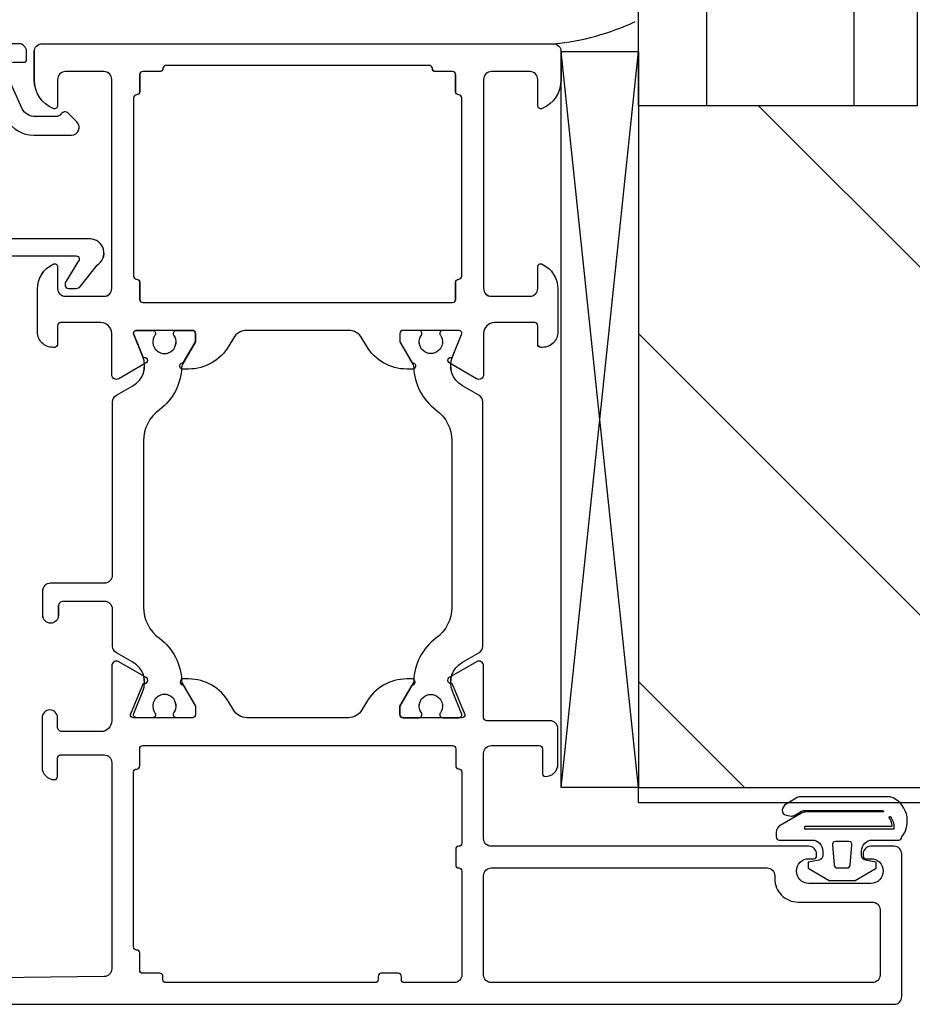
# Model space of a CAD drawing. Header units: millimetres. Extents: x 111285 to 237437, y -9513 to 52045.
# Tile 85 of 117: x 144075 to 144133, y 400 to 464. Entities that reach past the tile are written whole.
import ezdxf

# ---------------------------------------------------------------- set-up
doc = ezdxf.new("R2010")
doc.units = ezdxf.units.MM
doc.header["$LTSCALE"] = 100
doc.layers.get('0').update_dxf_attribs({"color": 252})
for name, color, linetype in [('0-arcering', 252, 'Continuous'), ('0-binnenwanden', 252, 'Continuous'), ('0-BUITENKOZIJNEN', 252, 'Continuous')]:
    doc.layers.add(name, color=color, linetype=linetype)

# ---------------------------------------------------------------- blocks, each defined once
blk = doc.blocks.new('S170718block')
at = {"layer": '0-BUITENKOZIJNEN', "linetype": 'Continuous'}
blk.add_lwpolyline([(-26.4, 18.1), (-26.4, 18.1, -0.414214), (-25.9, 18.6), (-14.861, 18.6), (-14.861, 18.6, -0.454262), (-13.7, 17.6), (-13.7, 9.9), (-13.7, -0.354), (-13.7, -2.7, -0.767327), (-14.073, -2.8), (-15.315, -2.059, 0.198912), (-15.456, -2), (-15.6, -2, 0.414214), (-15.8, -2.2), (-15.8, -2.666, 0.131652), (-15.733, -2.916), (-14.292, -4.047, 0.767327), (-12.6, -3.594), (-12.6, -0.584), (-12.6, 9.9), (-12.6, 17.574, -0.421807), (-11.574, 18.573), (-2.961, 18.338, -0.406661), (-1.5, 16.838), (-1.5, 9.9), (-1.5, 3.733, -0.267949), (-1.75, 3.3), (-4.9, 1.77, 0.267949), (-5.9, 0.038), (-5.9, -2.399, 0.668179), (-5.046, -2.752), (-4.488, -2.194, 0.467105), (-4.529, -1.735, -0.245393), (-4.7, -1.407), (-4.7, -0.077, -0.267949), (-4.2, 0.789), (-1.95, 1.799, -0.57735), (-1.2, 1.366), (-1.2, 0.7, 0.414214), (-1, 0.5), (-0.5, 0.5, 0.414214), (0, 1), (0, 9.9), (0, 19.3), (0, 19.3, 0.414214), (-0.5, 19.8), (-27.4, 19.8, 0.414214), (-27.9, 19.3), (-27.9, 19.3), (-27.9, 18), (-27.9, 18, 0.414214), (-27.4, 17.5), (-27.4, 17.5), (-26.9, 17.5), (-26.9, 17.5, 0.414214), (-26.4, 18), (-26.4, 18.1), (-26.4, 18), (-26.4, 18)], format="xyb", close=True, dxfattribs=at)
blk = doc.blocks.new('770759block')
at = {"linetype": 'Continuous'}
for points in [[(20.875, -31.504, 0.126173), (20.732, -31.544), (19.25, -32.4), (18.7, -32.4, -0.414214), (18.5, -32.2), (18.5, -31.175, -0.609065), (18.816, -31.012, 1.936492), (18.816, -29.788, -0.609065), (18.5, -29.625), (18.5, -28.598), (18.5, -28.598, -0.534511), (18.777, -28.413), (18.777, -28.413), (20.202, -29.004, 0.376373), (22.075, -28.368), (22.692, -27.3, -0.267949), (23.125, -27.05), (25.5, -27.05, 0.414214), (26, -26.55), (26, -23.85, 0.414214), (25.7, -23.55), (25.1, -23.55, -1), (25.1, -22.55), (26.7, -22.55, -0.414214), (27.2, -23.05), (27.2, -26.55, 0.414214), (27.7, -27.05), (38.875, -27.05, -0.267949), (39.308, -27.3), (39.925, -28.368, 0.376373), (41.798, -29.004), (43.223, -28.413, -0.534511), (43.5, -28.598), (43.5, -29.625, -0.609065), (43.184, -29.788, 1.936492), (43.184, -31.012, -0.609065), (43.5, -31.175), (43.5, -32.2), (43.5, -32.2, -0.414214), (43.3, -32.4), (43.3, -32.4), (42.75, -32.4), (41.268, -31.544, 0.126173), (41.125, -31.504, -0.233397), (38.376, -30.073, 0.239087), (36.359, -29.05), (25.641, -29.05, 0.239087), (23.624, -30.073, -0.233397)], [(18.7, -45.6), (18.7, -45.6, 0.414214), (18.5, -45.8), (18.5, -46.825, 0.609065), (18.816, -46.988, -1.936492), (18.816, -48.212, 0.609065), (18.5, -48.375), (18.5, -49.402, 0.534511), (18.777, -49.587), (20.202, -48.996, -0.376373), (22.075, -49.632), (22.692, -50.7, 0.267949), (23.125, -50.95), (38.875, -50.95, 0.267949), (39.308, -50.7), (39.925, -49.632, -0.376373), (41.798, -48.996), (43.223, -49.587, 0.534511), (43.5, -49.402), (43.5, -48.375, 0.609065), (43.184, -48.212, -1.936492), (43.184, -46.988, 0.609065), (43.5, -46.825), (43.5, -45.8, 0.414214), (43.3, -45.6), (42.75, -45.6), (41.268, -46.456, -0.126173), (41.125, -46.496, 0.233397), (38.376, -47.927, -0.239087), (36.359, -48.95), (25.641, -48.95, -0.239087), (23.624, -47.927, 0.233397), (20.875, -46.496, -0.126173), (20.732, -46.456), (19.25, -45.6)]]:
    blk.add_lwpolyline(points, format="xyb", close=True, dxfattribs=at)
at = {"layer": '0-BUITENKOZIJNEN', "linetype": 'Continuous', "ltscale": 0.25}
blk.add_lwpolyline([(20.6, -31.615), (19.24, -32.4), (18.7, -32.4, -0.414214), (18.5, -32.2), (18.5, -28.4, -0.414214), (18.7, -28.2), (20.733, -29.042, 0.9366), (21.091, -29.218), (22.112, -27.45, 0.577375), (21.852, -27), (18.301, -27, -0.414214), (17.601, -26.3), (17.601, -23.8, -0.414214), (17.901, -23.5), (18.501, -23.5, 1), (18.501, -22.5), (15.301, -22.5, 0.412335), (14.501, -23.295, 0.416094), (14.701, -23.496), (15.901, -23.496, -0.414214), (16.101, -23.696), (16.101, -26.5, -0.414214), (15.601, -27), (2.294, -27, -0.410557), (1.794, -26.506), (1.6, -11), (1.6, -8.5, -0.414214), (2.1, -8), (3, -8, -0.414214), (3.2, -8.2), (3.2, -9.1, 1), (4, -9.1), (4, -6, 0.414214), (3.5, -5.5), (3.2, -5.5, 0.414214), (3, -5.7), (3, -6.3, -0.414214), (2.5, -6.8), (1.9, -6.8, -0.414214), (1.4, -6.3), (1.4, -1.7, -0.414214), (1.9, -1.2), (2.5, -1.2, -0.414214), (3, -1.7), (3, -2.3, 0.414214), (3.2, -2.5), (3.5, -2.5, 0.414214), (4, -2), (4, -0.5, 0.414214), (3.5, 0), (0.5, 0, 0.414214), (0, -0.5), (0, -77.5, 0.414214), (0.5, -78), (9.7, -78, 0.414214), (10.2, -77.5), (10.2, -76, 0.414214), (9.7, -75.5), (9.6, -75.5, 0.414214), (9.4, -75.7), (9.4, -76, -1), (7.8, -76), (7.8, -72, -1), (9.4, -72), (9.4, -72.3, 0.414214), (9.6, -72.5), (9.7, -72.5, 0.414214), (10.2, -72), (10.2, -51.5, -0.414214), (10.7, -51), (16.2, -51, -0.414214), (16.7, -51.5), (16.7, -54.6, -0.414214), (16.5, -54.8), (14.9, -54.8, 0.414214), (14.7, -55, 0.414214), (15.5, -55.8), (17.8, -55.8, 0.414214), (18.3, -55.3), (18.3, -51.2, -0.414214), (18.5, -51), (21.852, -51, 0.577351), (22.112, -50.55), (21.091, -48.782, 0.936617), (20.733, -48.958), (18.7, -49.8, -0.414214), (18.5, -49.6), (18.5, -45.8, -0.414214), (18.7, -45.6), (19.24, -45.6), (20.6, -46.385, 0.999993), (21, -46.385), (21, -46.039, 0.267949), (19.5, -43.441), (19, -43.152, -0.267949), (18.5, -42.286), (18.5, -35.714, -0.267949), (19, -34.848), (19.5, -34.559, 0.267949), (21, -31.961), (21, -31.615, 0.999992)], format="xyb", close=True, dxfattribs=at)
at = {"layer": '0-BUITENKOZIJNEN', "linetype": 'Continuous'}
for points in [[(58, -23.5, -0.536675), (57.816, -23.222, -0.301511), (59.658, -22), (61.5, -22, -0.414214), (62, -22.5), (62, -55.5, -0.414214), (61.5, -56), (59.658, -56, -0.301511), (57.816, -54.778, -0.536675), (58, -54.5), (59.7, -54.5, 0.414214), (60.2, -54), (60.2, -51.5, 0.414214), (59.7, -51), (46.2, -51, 0.414214), (45.7, -51.5), (45.7, -54, 0.414214), (46.2, -54.5), (47.6, -54.5, -0.553992), (47.78, -54.787, -0.287008), (46.161, -55.8), (43.4, -55.8, -0.414214), (42.4, -54.8), (42.4, -54.7, -0.414214), (42.6, -54.5), (43.8, -54.5, 0.414214), (44, -54.3), (44, -51.7, 0.414214), (43.3, -51), (43.3, -51), (40.633, -51), (40.633, -51, -0.57735), (40.373, -50.55), (40.736, -49.921), (41.372, -48.82, -1), (41.742, -48.973), (43.223, -49.587, 0.534511), (43.5, -49.402), (43.5, -49.402), (43.5, -45.8, 0.414214), (43.3, -45.6), (42.76, -45.6), (42.76, -45.6), (41.398, -46.386, -1.077346), (41, -46.416), (41, -46.039, -0.267949), (42.5, -43.441), (42.5, -43.441), (43, -43.152, 0.267949), (43.5, -42.286), (43.5, -39), (43.5, -39), (43.5, -35.714, 0.267949), (43, -34.848), (43, -34.848), (42.5, -34.559, -0.267949), (41, -31.961), (41, -31.961), (41, -31.584, -1.077346), (41.398, -31.614), (42.76, -32.4), (43.3, -32.4, 0.414214), (43.5, -32.2), (43.5, -32.2), (43.5, -28.598), (43.5, -28.598, 0.534511), (43.223, -28.413), (41.742, -29.027), (41.742, -29.027, -1), (41.372, -29.18), (41.372, -29.18), (40.736, -28.079), (40.736, -28.079), (40.373, -27.45, -0.57735), (40.633, -27), (40.633, -27), (43.3, -27, 0.414214), (44, -26.3), (44, -23.7, 0.414214), (43.8, -23.5), (42.6, -23.5, -0.414214), (42.4, -23.3), (42.4, -23.2, -0.414214), (43.4, -22.2), (46.161, -22.2, -0.287008), (47.78, -23.212, -0.553992), (47.6, -23.5), (46.2, -23.5, 0.414214), (45.7, -24), (45.7, -26.5, 0.414214), (46.2, -27), (59.7, -27, 0.414214), (60.2, -26.5), (60.2, -24, 0.414214), (59.7, -23.5)], [(1.4, -49.1), (1.4, -45.894, -0.414214), (1.6, -45.694), (1.8, -45.694, 0.414214), (2, -45.494), (2, -44.399, 0.414214), (1.8, -44.199), (1.6, -44.199, -0.414214), (1.4, -43.999), (1.4, -30.5, -0.414214), (1.6, -30.3), (1.8, -30.3, 0.414214), (2, -30.1), (2, -29, -0.414214), (2.2, -28.8), (3.3, -28.8, 0.414214), (3.5, -28.6, -0.414214), (3.7, -28.4), (14.987, -28.4, -0.414214), (15.187, -28.6, 0.414214), (15.387, -28.8), (16.5, -28.8, -0.414214), (16.7, -29), (16.7, -49, -0.414214), (16.5, -49.2), (15.4, -49.2, 0.414214), (15.2, -49.4, -0.414214), (15, -49.6), (10.4, -49.6, -0.414214), (10.2, -49.4, 0.414214), (10, -49.2), (9, -49.2, 0.414214), (8.8, -49.4, -0.414214), (8.6, -49.6), (1.9, -49.6, -0.414214)], [(60.6, -34), (60.6, -34), (60.6, -30.5), (60.6, -30.5, 0.414214), (60.4, -30.3, -0.414214), (60.2, -30.1), (60.2, -29), (60.2, -29, 0.414214), (60, -28.8), (58.9, -28.8, -0.414214), (58.7, -28.6, 0.414214), (58.5, -28.4), (47, -28.4), (47, -28.4, 0.414214), (46.8, -28.6, -0.414214), (46.6, -28.8), (45.5, -28.8, 0.414214), (45.3, -29), (45.3, -30.1), (45.3, -49), (45.3, -49, 0.414214), (45.5, -49.2), (46.6, -49.2, -0.414214), (46.8, -49.4, 0.414214), (47, -49.6), (58.5, -49.6, 0.414214), (58.7, -49.4), (58.7, -49.4, -0.414214), (58.9, -49.2), (58.9, -49.2), (60, -49.2, 0.414214), (60.2, -49), (60.2, -49), (60.2, -47.9), (60.2, -47.9, -0.414214), (60.4, -47.7), (60.4, -47.7, 0.414214), (60.6, -47.5), (60.6, -47.5)], [(6.1, -76.6), (1.9, -76.6, -0.414214), (1.4, -76.1), (1.4, -51.5, -0.414214), (1.9, -51), (8.3, -51, -0.414214), (8.8, -51.5), (8.8, -69.3, -0.414214), (8.3, -69.8), (8.1, -69.8, 0.414214), (6.6, -71.3), (6.6, -76.1, -0.414214)]]:
    blk.add_lwpolyline(points, format="xyb", close=True, dxfattribs=at)
blk = doc.blocks.new('onderlegger beganegrond')
at = {"layer": '0-arcering', "ltscale": 0.1}
h = blk.add_hatch(dxfattribs=at)
h.set_pattern_fill('ANSI31', color=256, scale=3, angle=45, style=0)
h.set_pattern_definition([(90, (330, 594), (-9.525, 2e-15), [])])
h.paths.add_polyline_path([(17963, 588), (17981, 588), (17981, 458), (17963, 458)])
h = blk.add_hatch(dxfattribs=at)
h.set_pattern_fill('ANSI31', color=256, scale=5, style=0)
h.set_pattern_definition([(315, (18341, 5e-10), (-11.2253, -11.2253), [])])
h.paths.add_polyline_path([(17963, 414), (18025, 414), (18025, 489), (17981, 489), (17981, 458), (17963, 458)])
at = {"ltscale": 0.1}
for p, q in [((17958, 414), (17963, 461.5)), ((17963, 414), (17958, 461.5)), ((17958, 414), (17963, 461.5)), ((17963, 414), (17958, 461.5)), ((17958, 414), (17963, 461.5)), ((17963, 414), (17958, 461.5))]:
    blk.add_line(p, q, dxfattribs=at)
blk.add_lwpolyline([(17958, 461.5), (17963, 461.5), (17963, 414), (17958, 414)], close=True, dxfattribs=at)
blk.add_lwpolyline([(17958, 461.5), (17963, 461.5), (17963, 414), (17958, 414)], close=True, dxfattribs=at)
blk.add_lwpolyline([(17958, 461.5), (17963, 461.5), (17963, 414), (17958, 414)], close=True, dxfattribs=at)
blk.add_lwpolyline([(17963, 414), (18025, 414), (18025, 413), (17963, 413)], close=True)
at = {"linetype": 'Continuous'}
for points in [[(17974.652, 409.309), (17973.95, 409.185), (17973.95, 408.785), (17975.31, 408), (17976.99, 408), (17978.35, 408.785), (17978.35, 409.185), (17977.648, 409.309, -0.36397), (17977.4, 409.605), (17977.4, 409.9, -0.414214), (17978.1, 410.6), (17979.8, 410.6, 0.414214), (17980, 410.8), (17980, 410.8), (17980, 410.8, 0.514348), (17979.25, 413.4), (17973.444, 413.4), (17973.444, 413.4, 0.131652), (17973.294, 413.36), (17973.294, 413.36), (17972.527, 412.917), (17972.527, 412.917, 0.244142), (17972.279, 412.528), (17972.279, 412.528, 0.396233), (17972.533, 412.205), (17972.533, 412.205), (17972.873, 412.153), (17972.873, 412.153, 0.170304), (17973.068, 412.19), (17973.068, 412.19), (17973.536, 412.46), (17973.536, 412.46, -0.131652), (17973.686, 412.5), (17973.686, 412.5), (17978.762, 412.5), (17978.762, 412.5, -0.491631), (17978.817, 412.426), (17978.817, 412.426), (17973.766, 412.4, 0.131652), (17973.516, 412.333), (17972.15, 411.544), (17972.15, 411.544, 0.267949), (17971.9, 411.111), (17971.9, 411.111), (17971.9, 410.8, 0.414214), (17972.1, 410.6), (17974.2, 410.6, -0.414214), (17974.9, 409.9), (17974.9, 409.605, -0.36397)], [(17974.652, 409.309), (17973.95, 409.185), (17973.95, 408.785), (17975.31, 408), (17976.99, 408), (17978.35, 408.785), (17978.35, 409.185), (17977.648, 409.309, -0.36397), (17977.4, 409.605), (17977.4, 409.9, -0.414214), (17978.1, 410.6), (17979.8, 410.6, 0.414214), (17980, 410.8), (17980, 410.8), (17980, 410.8, 0.514348), (17979.25, 413.4), (17973.444, 413.4), (17973.444, 413.4, 0.131652), (17973.294, 413.36), (17973.294, 413.36), (17972.527, 412.917), (17972.527, 412.917, 0.244142), (17972.279, 412.528), (17972.279, 412.528, 0.396233), (17972.533, 412.205), (17972.533, 412.205), (17972.873, 412.153), (17972.873, 412.153, 0.170304), (17973.068, 412.19), (17973.068, 412.19), (17973.536, 412.46), (17973.536, 412.46, -0.131652), (17973.686, 412.5), (17973.686, 412.5), (17978.762, 412.5), (17978.762, 412.5, -0.491631), (17978.817, 412.426), (17978.817, 412.426), (17973.766, 412.4, 0.131652), (17973.516, 412.333), (17972.15, 411.544), (17972.15, 411.544, 0.267949), (17971.9, 411.111), (17971.9, 411.111), (17971.9, 410.8, 0.414214), (17972.1, 410.6), (17974.2, 410.6, -0.414214), (17974.9, 409.9), (17974.9, 409.605, -0.36397)], [(17974.652, 409.309), (17973.95, 409.185), (17973.95, 408.785), (17975.31, 408), (17976.99, 408), (17978.35, 408.785), (17978.35, 409.185), (17977.648, 409.309, -0.36397), (17977.4, 409.605), (17977.4, 409.9, -0.414214), (17978.1, 410.6), (17979.8, 410.6, 0.414214), (17980, 410.8), (17980, 410.8), (17980, 410.8, 0.514348), (17979.25, 413.4), (17973.444, 413.4), (17973.444, 413.4, 0.131652), (17973.294, 413.36), (17973.294, 413.36), (17972.527, 412.917), (17972.527, 412.917, 0.244142), (17972.279, 412.528), (17972.279, 412.528, 0.396233), (17972.533, 412.205), (17972.533, 412.205), (17972.873, 412.153), (17972.873, 412.153, 0.170304), (17973.068, 412.19), (17973.068, 412.19), (17973.536, 412.46), (17973.536, 412.46, -0.131652), (17973.686, 412.5), (17973.686, 412.5), (17978.762, 412.5), (17978.762, 412.5, -0.491631), (17978.817, 412.426), (17978.817, 412.426), (17973.766, 412.4, 0.131652), (17973.516, 412.333), (17972.15, 411.544), (17972.15, 411.544, 0.267949), (17971.9, 411.111), (17971.9, 411.111), (17971.9, 410.8, 0.414214), (17972.1, 410.6), (17974.2, 410.6, -0.414214), (17974.9, 409.9), (17974.9, 409.605, -0.36397)], [(17979.465, 411.3), (17973.774, 411.3), (17973.774, 411.3), (17973.744, 411.33), (17973.744, 411.33), (17973.774, 411.3), (17973.774, 411.3, -0.414214), (17973.744, 411.33, -0.414214), (17973.744, 411.33), (17973.744, 411.47), (17973.744, 411.47, -0.414214), (17973.774, 411.5), (17973.774, 411.5), (17979.357, 411.5), (17979.357, 411.5, 0.450354), (17979.387, 411.534), (17979.387, 411.534, 0.124641), (17979.176, 412.066), (17979.176, 412.066), (17979.208, 412.118), (17979.208, 412.118, -0.506575), (17979.256, 412.118), (17979.256, 412.118, -0.161858), (17979.495, 411.4), (17979.495, 411.4), (17979.495, 411.33), (17979.495, 411.33, -0.414214)], [(17979.465, 411.3), (17973.774, 411.3), (17973.774, 411.3), (17973.744, 411.33), (17973.744, 411.33), (17973.774, 411.3), (17973.774, 411.3, -0.414214), (17973.744, 411.33, -0.414214), (17973.744, 411.33), (17973.744, 411.47), (17973.744, 411.47, -0.414214), (17973.774, 411.5), (17973.774, 411.5), (17979.357, 411.5), (17979.357, 411.5, 0.450354), (17979.387, 411.534), (17979.387, 411.534, 0.124641), (17979.176, 412.066), (17979.176, 412.066), (17979.208, 412.118), (17979.208, 412.118, -0.506575), (17979.256, 412.118), (17979.256, 412.118, -0.161858), (17979.495, 411.4), (17979.495, 411.4), (17979.495, 411.33), (17979.495, 411.33, -0.414214)], [(17979.465, 411.3), (17973.774, 411.3), (17973.774, 411.3), (17973.744, 411.33), (17973.744, 411.33), (17973.774, 411.3), (17973.774, 411.3, -0.414214), (17973.744, 411.33, -0.414214), (17973.744, 411.33), (17973.744, 411.47), (17973.744, 411.47, -0.414214), (17973.774, 411.5), (17973.774, 411.5), (17979.357, 411.5), (17979.357, 411.5, 0.450354), (17979.387, 411.534), (17979.387, 411.534, 0.124641), (17979.176, 412.066), (17979.176, 412.066), (17979.208, 412.118), (17979.208, 412.118, -0.506575), (17979.256, 412.118), (17979.256, 412.118, -0.161858), (17979.495, 411.4), (17979.495, 411.4), (17979.495, 411.33), (17979.495, 411.33, -0.414214)], [(17975.633, 408.983, 0.388879), (17975.832, 408.8), (17975.832, 408.8), (17976.468, 408.8), (17976.468, 408.8, 0.388879), (17976.667, 408.983), (17976.667, 408.983), (17976.781, 410.283), (17976.781, 410.283, 0.440011), (17976.582, 410.5), (17976.582, 410.5), (17975.718, 410.5), (17975.718, 410.5, 0.440011), (17975.519, 410.283), (17975.519, 410.283)], [(17975.633, 408.983, 0.388879), (17975.832, 408.8), (17975.832, 408.8), (17976.468, 408.8), (17976.468, 408.8, 0.388879), (17976.667, 408.983), (17976.667, 408.983), (17976.781, 410.283), (17976.781, 410.283, 0.440011), (17976.582, 410.5), (17976.582, 410.5), (17975.718, 410.5), (17975.718, 410.5, 0.440011), (17975.519, 410.283), (17975.519, 410.283)], [(17975.633, 408.983, 0.388879), (17975.832, 408.8), (17975.832, 408.8), (17976.468, 408.8), (17976.468, 408.8, 0.388879), (17976.667, 408.983), (17976.667, 408.983), (17976.781, 410.283), (17976.781, 410.283, 0.440011), (17976.582, 410.5), (17976.582, 410.5), (17975.718, 410.5), (17975.718, 410.5, 0.440011), (17975.519, 410.283), (17975.519, 410.283)]]:
    blk.add_lwpolyline(points, format="xyb", close=True, dxfattribs=at)
blk.add_arc((17956.002, 477.887), 15.968, 275.61782, 295.18659, dxfattribs=at)
blk.add_arc((17956.002, 477.887), 15.968, 275.61782, 295.18659, dxfattribs=at)
blk.add_arc((17956.002, 477.887), 15.968, 275.61782, 295.18659, dxfattribs=at)
at = {"layer": '0-binnenwanden', "ltscale": 0.1}
for points in [[(17963, 588), (17981, 588), (17981, 458), (17963, 458)], [(17963, 414), (18025, 414), (18025, 489), (17981, 489), (17981, 458), (17963, 458)]]:
    blk.add_lwpolyline(points, close=True, dxfattribs=at)
at = {"linetype": 'Continuous', "ltscale": 0.25, "extrusion": (0, 0, -1), "xscale": -1, "zscale": -1, "rotation": 270}
blk.add_blockref('770759block', (-17902, 400), dxfattribs=at)
at = {"extrusion": (0, 0, -1), "xscale": -1, "zscale": -1, "rotation": 270}
blk.add_blockref('S170718block', (-17924, 462), dxfattribs=at)

msp = doc.modelspace()

# ---------------------------------------------------------------- linework, layer by layer
at = {"linetype": 'Continuous'}
for points in [[(144085.503, 420.875, 0.126173), (144085.543, 420.732), (144086.398, 419.25), (144086.398, 418.7, -0.414214), (144086.198, 418.5), (144085.173, 418.5, -0.609065), (144085.01, 418.816, 1.936492), (144083.787, 418.816, -0.609065), (144083.624, 418.5), (144082.597, 418.5), (144082.597, 418.5, -0.534511), (144082.412, 418.777), (144082.412, 418.777), (144083.002, 420.202, 0.376373), (144082.367, 422.075), (144081.298, 422.692, -0.267949), (144081.048, 423.125), (144081.048, 425.5, 0.414214), (144080.548, 426), (144077.848, 426, 0.414214), (144077.548, 425.7), (144077.548, 425.1, -1), (144076.548, 425.1), (144076.548, 426.7, -0.414214), (144077.048, 427.2), (144080.548, 427.2, 0.414214), (144081.048, 427.7), (144081.048, 438.875, -0.267949), (144081.298, 439.308), (144082.367, 439.925, 0.376373), (144083.002, 441.798), (144082.412, 443.223, -0.534511), (144082.597, 443.5), (144083.624, 443.5, -0.609065), (144083.787, 443.184, 1.936492), (144085.01, 443.184, -0.609065), (144085.173, 443.5), (144086.198, 443.5), (144086.198, 443.5, -0.414214), (144086.398, 443.3), (144086.398, 443.3), (144086.398, 442.75), (144085.543, 441.268, 0.126173), (144085.503, 441.125, -0.233397), (144084.071, 438.376, 0.239087), (144083.048, 436.359), (144083.048, 425.641, 0.239087), (144084.071, 423.624, -0.233397)], [(144085.503, 420.875, 0.126173), (144085.543, 420.732), (144086.398, 419.25), (144086.398, 418.7, -0.414214), (144086.198, 418.5), (144085.173, 418.5, -0.609065), (144085.01, 418.816, 1.936492), (144083.787, 418.816, -0.609065), (144083.624, 418.5), (144082.597, 418.5), (144082.597, 418.5, -0.534511), (144082.412, 418.777), (144082.412, 418.777), (144083.002, 420.202, 0.376373), (144082.367, 422.075), (144081.298, 422.692, -0.267949), (144081.048, 423.125), (144081.048, 425.5, 0.414214), (144080.548, 426), (144077.848, 426, 0.414214), (144077.548, 425.7), (144077.548, 425.1, -1), (144076.548, 425.1), (144076.548, 426.7, -0.414214), (144077.048, 427.2), (144080.548, 427.2, 0.414214), (144081.048, 427.7), (144081.048, 438.875, -0.267949), (144081.298, 439.308), (144082.367, 439.925, 0.376373), (144083.002, 441.798), (144082.412, 443.223, -0.534511), (144082.597, 443.5), (144083.624, 443.5, -0.609065), (144083.787, 443.184, 1.936492), (144085.01, 443.184, -0.609065), (144085.173, 443.5), (144086.198, 443.5), (144086.198, 443.5, -0.414214), (144086.398, 443.3), (144086.398, 443.3), (144086.398, 442.75), (144085.543, 441.268, 0.126173), (144085.503, 441.125, -0.233397), (144084.071, 438.376, 0.239087), (144083.048, 436.359), (144083.048, 425.641, 0.239087), (144084.071, 423.624, -0.233397)], [(144085.503, 420.875, 0.126173), (144085.543, 420.732), (144086.398, 419.25), (144086.398, 418.7, -0.414214), (144086.198, 418.5), (144085.173, 418.5, -0.609065), (144085.01, 418.816, 1.936492), (144083.787, 418.816, -0.609065), (144083.624, 418.5), (144082.597, 418.5), (144082.597, 418.5, -0.534511), (144082.412, 418.777), (144082.412, 418.777), (144083.002, 420.202, 0.376373), (144082.367, 422.075), (144081.298, 422.692, -0.267949), (144081.048, 423.125), (144081.048, 425.5, 0.414214), (144080.548, 426), (144077.848, 426, 0.414214), (144077.548, 425.7), (144077.548, 425.1, -1), (144076.548, 425.1), (144076.548, 426.7, -0.414214), (144077.048, 427.2), (144080.548, 427.2, 0.414214), (144081.048, 427.7), (144081.048, 438.875, -0.267949), (144081.298, 439.308), (144082.367, 439.925, 0.376373), (144083.002, 441.798), (144082.412, 443.223, -0.534511), (144082.597, 443.5), (144083.624, 443.5, -0.609065), (144083.787, 443.184, 1.936492), (144085.01, 443.184, -0.609065), (144085.173, 443.5), (144086.198, 443.5), (144086.198, 443.5, -0.414214), (144086.398, 443.3), (144086.398, 443.3), (144086.398, 442.75), (144085.543, 441.268, 0.126173), (144085.503, 441.125, -0.233397), (144084.071, 438.376, 0.239087), (144083.048, 436.359), (144083.048, 425.641, 0.239087), (144084.071, 423.624, -0.233397)], [(144099.599, 418.7), (144099.599, 418.7, 0.414214), (144099.799, 418.5), (144100.824, 418.5, 0.609065), (144100.987, 418.816, -1.936492), (144102.21, 418.816, 0.609065), (144102.373, 418.5), (144103.4, 418.5, 0.534511), (144103.585, 418.777), (144102.995, 420.202, -0.376373), (144103.63, 422.075), (144104.699, 422.692, 0.267949), (144104.949, 423.125), (144104.949, 438.875, 0.267949), (144104.699, 439.308), (144103.63, 439.925, -0.376373), (144102.995, 441.798), (144103.585, 443.223, 0.534511), (144103.4, 443.5), (144102.373, 443.5, 0.609065), (144102.21, 443.184, -1.936492), (144100.987, 443.184, 0.609065), (144100.824, 443.5), (144099.799, 443.5, 0.414214), (144099.599, 443.3), (144099.599, 442.75), (144100.454, 441.268, -0.126173), (144100.494, 441.125, 0.233397), (144101.926, 438.376, -0.239087), (144102.949, 436.359), (144102.949, 425.641, -0.239087), (144101.926, 423.624, 0.233397), (144100.494, 420.875, -0.126173), (144100.454, 420.732), (144099.599, 419.25)], [(144099.599, 418.7), (144099.599, 418.7, 0.414214), (144099.799, 418.5), (144100.824, 418.5, 0.609065), (144100.987, 418.816, -1.936492), (144102.21, 418.816, 0.609065), (144102.373, 418.5), (144103.4, 418.5, 0.534511), (144103.585, 418.777), (144102.995, 420.202, -0.376373), (144103.63, 422.075), (144104.699, 422.692, 0.267949), (144104.949, 423.125), (144104.949, 438.875, 0.267949), (144104.699, 439.308), (144103.63, 439.925, -0.376373), (144102.995, 441.798), (144103.585, 443.223, 0.534511), (144103.4, 443.5), (144102.373, 443.5, 0.609065), (144102.21, 443.184, -1.936492), (144100.987, 443.184, 0.609065), (144100.824, 443.5), (144099.799, 443.5, 0.414214), (144099.599, 443.3), (144099.599, 442.75), (144100.454, 441.268, -0.126173), (144100.494, 441.125, 0.233397), (144101.926, 438.376, -0.239087), (144102.949, 436.359), (144102.949, 425.641, -0.239087), (144101.926, 423.624, 0.233397), (144100.494, 420.875, -0.126173), (144100.454, 420.732), (144099.599, 419.25)], [(144099.599, 418.7), (144099.599, 418.7, 0.414214), (144099.799, 418.5), (144100.824, 418.5, 0.609065), (144100.987, 418.816, -1.936492), (144102.21, 418.816, 0.609065), (144102.373, 418.5), (144103.4, 418.5, 0.534511), (144103.585, 418.777), (144102.995, 420.202, -0.376373), (144103.63, 422.075), (144104.699, 422.692, 0.267949), (144104.949, 423.125), (144104.949, 438.875, 0.267949), (144104.699, 439.308), (144103.63, 439.925, -0.376373), (144102.995, 441.798), (144103.585, 443.223, 0.534511), (144103.4, 443.5), (144102.373, 443.5, 0.609065), (144102.21, 443.184, -1.936492), (144100.987, 443.184, 0.609065), (144100.824, 443.5), (144099.799, 443.5, 0.414214), (144099.599, 443.3), (144099.599, 442.75), (144100.454, 441.268, -0.126173), (144100.494, 441.125, 0.233397), (144101.926, 438.376, -0.239087), (144102.949, 436.359), (144102.949, 425.641, -0.239087), (144101.926, 423.624, 0.233397), (144100.494, 420.875, -0.126173), (144100.454, 420.732), (144099.599, 419.25)]]:
    msp.add_lwpolyline(points, format="xyb", close=True, dxfattribs=at)
at = {"layer": '0-BUITENKOZIJNEN', "linetype": 'Continuous'}
for points in [[(144074.632, 460.8), (144075.299, 460.8, 0.414214), (144075.499, 461), (144075.499, 461.5, 0.414214), (144074.999, 462)], [(144074.632, 460.8), (144075.299, 460.8, 0.414214), (144075.499, 461), (144075.499, 461.5, 0.414214), (144074.999, 462)], [(144074.632, 460.8), (144075.299, 460.8, 0.414214), (144075.499, 461), (144075.499, 461.5, 0.414214), (144074.999, 462)], [(144074.228, 457.1, 0.267949), (144075.96, 456.1), (144078.397, 456.1, 0.668179), (144078.751, 456.954), (144078.192, 457.512, 0.467105), (144077.734, 457.471, -0.245393), (144077.406, 457.3), (144076.076, 457.3, -0.267949), (144075.21, 457.8), (144074.199, 460.05, -0.57735)], [(144074.228, 457.1, 0.267949), (144075.96, 456.1), (144078.397, 456.1, 0.668179), (144078.751, 456.954), (144078.192, 457.512, 0.467105), (144077.734, 457.471, -0.245393), (144077.406, 457.3), (144076.076, 457.3, -0.267949), (144075.21, 457.8), (144074.199, 460.05, -0.57735)], [(144074.228, 457.1, 0.267949), (144075.96, 456.1), (144078.397, 456.1, 0.668179), (144078.751, 456.954), (144078.192, 457.512, 0.467105), (144077.734, 457.471, -0.245393), (144077.406, 457.3), (144076.076, 457.3, -0.267949), (144075.21, 457.8), (144074.199, 460.05, -0.57735)], [(144066.099, 448.3), (144076.353, 448.3), (144078.699, 448.3, -0.767327), (144078.799, 447.927), (144078.057, 446.685, 0.198912), (144077.999, 446.544), (144077.999, 446.4, 0.414214), (144078.199, 446.2), (144078.665, 446.2, 0.131652), (144078.915, 446.267), (144080.045, 447.708, 0.767327), (144079.592, 449.4), (144076.582, 449.4), (144066.099, 449.4)], [(144066.099, 448.3), (144076.353, 448.3), (144078.699, 448.3, -0.767327), (144078.799, 447.927), (144078.057, 446.685, 0.198912), (144077.999, 446.544), (144077.999, 446.4, 0.414214), (144078.199, 446.2), (144078.665, 446.2, 0.131652), (144078.915, 446.267), (144080.045, 447.708, 0.767327), (144079.592, 449.4), (144076.582, 449.4), (144066.099, 449.4)], [(144066.099, 448.3), (144076.353, 448.3), (144078.699, 448.3, -0.767327), (144078.799, 447.927), (144078.057, 446.685, 0.198912), (144077.999, 446.544), (144077.999, 446.4, 0.414214), (144078.199, 446.2), (144078.665, 446.2, 0.131652), (144078.915, 446.267), (144080.045, 447.708, 0.767327), (144079.592, 449.4), (144076.582, 449.4), (144066.099, 449.4)]]:
    msp.add_lwpolyline(points, format="xyb", dxfattribs=at)
for points in [[(144077.498, 458, -0.536675), (144077.221, 457.816, -0.301511), (144075.998, 459.658), (144075.998, 461.5, -0.414214), (144076.498, 462), (144109.498, 462, -0.414214), (144109.998, 461.5), (144109.998, 459.658, -0.301511), (144108.776, 457.816, -0.536675), (144108.498, 458), (144108.498, 459.7, 0.414214), (144107.998, 460.2), (144105.498, 460.2, 0.414214), (144104.998, 459.7), (144104.998, 446.2, 0.414214), (144105.498, 445.7), (144107.998, 445.7, 0.414214), (144108.498, 446.2), (144108.498, 447.6, -0.553992), (144108.786, 447.78, -0.287008), (144109.798, 446.161), (144109.798, 443.4, -0.414214), (144108.798, 442.4), (144108.698, 442.4, -0.414214), (144108.498, 442.6), (144108.498, 443.8, 0.414214), (144108.298, 444), (144105.698, 444, 0.414214), (144104.998, 443.3), (144104.998, 443.3), (144104.998, 440.633), (144104.998, 440.633, -0.57735), (144104.548, 440.373), (144103.92, 440.736), (144102.818, 441.372, -1), (144102.971, 441.742), (144103.585, 443.223, 0.534511), (144103.4, 443.5), (144103.4, 443.5), (144099.798, 443.5, 0.414214), (144099.598, 443.3), (144099.598, 442.76), (144099.598, 442.76), (144100.385, 441.398, -1.077346), (144100.415, 441), (144100.037, 441, -0.267949), (144097.439, 442.5), (144097.439, 442.5), (144097.151, 443, 0.267949), (144096.285, 443.5), (144092.998, 443.5), (144092.998, 443.5), (144089.712, 443.5, 0.267949), (144088.846, 443), (144088.846, 443), (144088.558, 442.5, -0.267949), (144085.96, 441), (144085.96, 441), (144085.582, 441, -1.077346), (144085.612, 441.398), (144086.398, 442.76), (144086.398, 443.3, 0.414214), (144086.198, 443.5), (144086.198, 443.5), (144082.597, 443.5), (144082.597, 443.5, 0.534511), (144082.412, 443.223), (144083.026, 441.742), (144083.026, 441.742, -1), (144083.179, 441.372), (144083.179, 441.372), (144082.077, 440.736), (144082.077, 440.736), (144081.448, 440.373, -0.57735), (144080.998, 440.633), (144080.998, 440.633), (144080.998, 443.3, 0.414214), (144080.298, 444), (144077.698, 444, 0.414214), (144077.498, 443.8), (144077.498, 442.6, -0.414214), (144077.298, 442.4), (144077.198, 442.4, -0.414214), (144076.198, 443.4), (144076.198, 446.161, -0.287008), (144077.211, 447.78, -0.553992), (144077.498, 447.6), (144077.498, 446.2, 0.414214), (144077.998, 445.7), (144080.498, 445.7, 0.414214), (144080.998, 446.2), (144080.998, 459.7, 0.414214), (144080.498, 460.2), (144077.998, 460.2, 0.414214), (144077.498, 459.7)], [(144077.498, 458, -0.536675), (144077.221, 457.816, -0.301511), (144075.998, 459.658), (144075.998, 461.5, -0.414214), (144076.498, 462), (144109.498, 462, -0.414214), (144109.998, 461.5), (144109.998, 459.658, -0.301511), (144108.776, 457.816, -0.536675), (144108.498, 458), (144108.498, 459.7, 0.414214), (144107.998, 460.2), (144105.498, 460.2, 0.414214), (144104.998, 459.7), (144104.998, 446.2, 0.414214), (144105.498, 445.7), (144107.998, 445.7, 0.414214), (144108.498, 446.2), (144108.498, 447.6, -0.553992), (144108.786, 447.78, -0.287008), (144109.798, 446.161), (144109.798, 443.4, -0.414214), (144108.798, 442.4), (144108.698, 442.4, -0.414214), (144108.498, 442.6), (144108.498, 443.8, 0.414214), (144108.298, 444), (144105.698, 444, 0.414214), (144104.998, 443.3), (144104.998, 443.3), (144104.998, 440.633), (144104.998, 440.633, -0.57735), (144104.548, 440.373), (144103.92, 440.736), (144102.818, 441.372, -1), (144102.971, 441.742), (144103.585, 443.223, 0.534511), (144103.4, 443.5), (144103.4, 443.5), (144099.798, 443.5, 0.414214), (144099.598, 443.3), (144099.598, 442.76), (144099.598, 442.76), (144100.385, 441.398, -1.077346), (144100.415, 441), (144100.037, 441, -0.267949), (144097.439, 442.5), (144097.439, 442.5), (144097.151, 443, 0.267949), (144096.285, 443.5), (144092.998, 443.5), (144092.998, 443.5), (144089.712, 443.5, 0.267949), (144088.846, 443), (144088.846, 443), (144088.558, 442.5, -0.267949), (144085.96, 441), (144085.96, 441), (144085.582, 441, -1.077346), (144085.612, 441.398), (144086.398, 442.76), (144086.398, 443.3, 0.414214), (144086.198, 443.5), (144086.198, 443.5), (144082.597, 443.5), (144082.597, 443.5, 0.534511), (144082.412, 443.223), (144083.026, 441.742), (144083.026, 441.742, -1), (144083.179, 441.372), (144083.179, 441.372), (144082.077, 440.736), (144082.077, 440.736), (144081.448, 440.373, -0.57735), (144080.998, 440.633), (144080.998, 440.633), (144080.998, 443.3, 0.414214), (144080.298, 444), (144077.698, 444, 0.414214), (144077.498, 443.8), (144077.498, 442.6, -0.414214), (144077.298, 442.4), (144077.198, 442.4, -0.414214), (144076.198, 443.4), (144076.198, 446.161, -0.287008), (144077.211, 447.78, -0.553992), (144077.498, 447.6), (144077.498, 446.2, 0.414214), (144077.998, 445.7), (144080.498, 445.7, 0.414214), (144080.998, 446.2), (144080.998, 459.7, 0.414214), (144080.498, 460.2), (144077.998, 460.2, 0.414214), (144077.498, 459.7)], [(144077.498, 458, -0.536675), (144077.221, 457.816, -0.301511), (144075.998, 459.658), (144075.998, 461.5, -0.414214), (144076.498, 462), (144109.498, 462, -0.414214), (144109.998, 461.5), (144109.998, 459.658, -0.301511), (144108.776, 457.816, -0.536675), (144108.498, 458), (144108.498, 459.7, 0.414214), (144107.998, 460.2), (144105.498, 460.2, 0.414214), (144104.998, 459.7), (144104.998, 446.2, 0.414214), (144105.498, 445.7), (144107.998, 445.7, 0.414214), (144108.498, 446.2), (144108.498, 447.6, -0.553992), (144108.786, 447.78, -0.287008), (144109.798, 446.161), (144109.798, 443.4, -0.414214), (144108.798, 442.4), (144108.698, 442.4, -0.414214), (144108.498, 442.6), (144108.498, 443.8, 0.414214), (144108.298, 444), (144105.698, 444, 0.414214), (144104.998, 443.3), (144104.998, 443.3), (144104.998, 440.633), (144104.998, 440.633, -0.57735), (144104.548, 440.373), (144103.92, 440.736), (144102.818, 441.372, -1), (144102.971, 441.742), (144103.585, 443.223, 0.534511), (144103.4, 443.5), (144103.4, 443.5), (144099.798, 443.5, 0.414214), (144099.598, 443.3), (144099.598, 442.76), (144099.598, 442.76), (144100.385, 441.398, -1.077346), (144100.415, 441), (144100.037, 441, -0.267949), (144097.439, 442.5), (144097.439, 442.5), (144097.151, 443, 0.267949), (144096.285, 443.5), (144092.998, 443.5), (144092.998, 443.5), (144089.712, 443.5, 0.267949), (144088.846, 443), (144088.846, 443), (144088.558, 442.5, -0.267949), (144085.96, 441), (144085.96, 441), (144085.582, 441, -1.077346), (144085.612, 441.398), (144086.398, 442.76), (144086.398, 443.3, 0.414214), (144086.198, 443.5), (144086.198, 443.5), (144082.597, 443.5), (144082.597, 443.5, 0.534511), (144082.412, 443.223), (144083.026, 441.742), (144083.026, 441.742, -1), (144083.179, 441.372), (144083.179, 441.372), (144082.077, 440.736), (144082.077, 440.736), (144081.448, 440.373, -0.57735), (144080.998, 440.633), (144080.998, 440.633), (144080.998, 443.3, 0.414214), (144080.298, 444), (144077.698, 444, 0.414214), (144077.498, 443.8), (144077.498, 442.6, -0.414214), (144077.298, 442.4), (144077.198, 442.4, -0.414214), (144076.198, 443.4), (144076.198, 446.161, -0.287008), (144077.211, 447.78, -0.553992), (144077.498, 447.6), (144077.498, 446.2, 0.414214), (144077.998, 445.7), (144080.498, 445.7, 0.414214), (144080.998, 446.2), (144080.998, 459.7, 0.414214), (144080.498, 460.2), (144077.998, 460.2, 0.414214), (144077.498, 459.7)], [(144087.998, 460.6), (144087.998, 460.6), (144084.498, 460.6), (144084.498, 460.6, 0.414214), (144084.298, 460.4, -0.414214), (144084.098, 460.2), (144082.998, 460.2), (144082.998, 460.2, 0.414214), (144082.798, 460), (144082.798, 458.9, -0.414214), (144082.598, 458.7, 0.414214), (144082.398, 458.5), (144082.398, 447), (144082.398, 447, 0.414214), (144082.598, 446.8, -0.414214), (144082.798, 446.6), (144082.798, 445.5, 0.414214), (144082.998, 445.3), (144084.098, 445.3), (144102.998, 445.3), (144102.998, 445.3, 0.414214), (144103.198, 445.5), (144103.198, 446.6, -0.414214), (144103.398, 446.8, 0.414214), (144103.598, 447), (144103.598, 458.5, 0.414214), (144103.398, 458.7), (144103.398, 458.7, -0.414214), (144103.198, 458.9), (144103.198, 458.9), (144103.198, 460, 0.414214), (144102.998, 460.2), (144102.998, 460.2), (144101.898, 460.2), (144101.898, 460.2, -0.414214), (144101.698, 460.4), (144101.698, 460.4, 0.414214), (144101.498, 460.6), (144101.498, 460.6)], [(144087.998, 460.6), (144087.998, 460.6), (144084.498, 460.6), (144084.498, 460.6, 0.414214), (144084.298, 460.4, -0.414214), (144084.098, 460.2), (144082.998, 460.2), (144082.998, 460.2, 0.414214), (144082.798, 460), (144082.798, 458.9, -0.414214), (144082.598, 458.7, 0.414214), (144082.398, 458.5), (144082.398, 447), (144082.398, 447, 0.414214), (144082.598, 446.8, -0.414214), (144082.798, 446.6), (144082.798, 445.5, 0.414214), (144082.998, 445.3), (144084.098, 445.3), (144102.998, 445.3), (144102.998, 445.3, 0.414214), (144103.198, 445.5), (144103.198, 446.6, -0.414214), (144103.398, 446.8, 0.414214), (144103.598, 447), (144103.598, 458.5, 0.414214), (144103.398, 458.7), (144103.398, 458.7, -0.414214), (144103.198, 458.9), (144103.198, 458.9), (144103.198, 460, 0.414214), (144102.998, 460.2), (144102.998, 460.2), (144101.898, 460.2), (144101.898, 460.2, -0.414214), (144101.698, 460.4), (144101.698, 460.4, 0.414214), (144101.498, 460.6), (144101.498, 460.6)], [(144087.998, 460.6), (144087.998, 460.6), (144084.498, 460.6), (144084.498, 460.6, 0.414214), (144084.298, 460.4, -0.414214), (144084.098, 460.2), (144082.998, 460.2), (144082.998, 460.2, 0.414214), (144082.798, 460), (144082.798, 458.9, -0.414214), (144082.598, 458.7, 0.414214), (144082.398, 458.5), (144082.398, 447), (144082.398, 447, 0.414214), (144082.598, 446.8, -0.414214), (144082.798, 446.6), (144082.798, 445.5, 0.414214), (144082.998, 445.3), (144084.098, 445.3), (144102.998, 445.3), (144102.998, 445.3, 0.414214), (144103.198, 445.5), (144103.198, 446.6, -0.414214), (144103.398, 446.8, 0.414214), (144103.598, 447), (144103.598, 458.5, 0.414214), (144103.398, 458.7), (144103.398, 458.7, -0.414214), (144103.198, 458.9), (144103.198, 458.9), (144103.198, 460, 0.414214), (144102.998, 460.2), (144102.998, 460.2), (144101.898, 460.2), (144101.898, 460.2, -0.414214), (144101.698, 460.4), (144101.698, 460.4, 0.414214), (144101.498, 460.6), (144101.498, 460.6)], [(144103.099, 401.4), (144099.893, 401.4, -0.414214), (144099.693, 401.6), (144099.693, 401.8, 0.414214), (144099.493, 402), (144098.397, 402, 0.414214), (144098.197, 401.8), (144098.197, 401.6, -0.414214), (144097.997, 401.4), (144084.499, 401.4, -0.414214), (144084.299, 401.6), (144084.299, 401.8, 0.414214), (144084.099, 402), (144082.999, 402, -0.414214), (144082.799, 402.2), (144082.799, 403.3, 0.414214), (144082.599, 403.5, -0.414214), (144082.399, 403.7), (144082.399, 414.987, -0.414214), (144082.599, 415.187, 0.414214), (144082.799, 415.387), (144082.799, 416.5, -0.414214), (144082.999, 416.7), (144102.999, 416.7, -0.414214), (144103.199, 416.5), (144103.199, 415.4, 0.414214), (144103.399, 415.2, -0.414214), (144103.599, 415), (144103.599, 410.4, -0.414214), (144103.399, 410.2, 0.414214), (144103.199, 410), (144103.199, 409, 0.414214), (144103.399, 408.8, -0.414214), (144103.599, 408.6), (144103.599, 401.9, -0.414214)], [(144103.099, 401.4), (144099.893, 401.4, -0.414214), (144099.693, 401.6), (144099.693, 401.8, 0.414214), (144099.493, 402), (144098.397, 402, 0.414214), (144098.197, 401.8), (144098.197, 401.6, -0.414214), (144097.997, 401.4), (144084.499, 401.4, -0.414214), (144084.299, 401.6), (144084.299, 401.8, 0.414214), (144084.099, 402), (144082.999, 402, -0.414214), (144082.799, 402.2), (144082.799, 403.3, 0.414214), (144082.599, 403.5, -0.414214), (144082.399, 403.7), (144082.399, 414.987, -0.414214), (144082.599, 415.187, 0.414214), (144082.799, 415.387), (144082.799, 416.5, -0.414214), (144082.999, 416.7), (144102.999, 416.7, -0.414214), (144103.199, 416.5), (144103.199, 415.4, 0.414214), (144103.399, 415.2, -0.414214), (144103.599, 415), (144103.599, 410.4, -0.414214), (144103.399, 410.2, 0.414214), (144103.199, 410), (144103.199, 409, 0.414214), (144103.399, 408.8, -0.414214), (144103.599, 408.6), (144103.599, 401.9, -0.414214)], [(144103.099, 401.4), (144099.893, 401.4, -0.414214), (144099.693, 401.6), (144099.693, 401.8, 0.414214), (144099.493, 402), (144098.397, 402, 0.414214), (144098.197, 401.8), (144098.197, 401.6, -0.414214), (144097.997, 401.4), (144084.499, 401.4, -0.414214), (144084.299, 401.6), (144084.299, 401.8, 0.414214), (144084.099, 402), (144082.999, 402, -0.414214), (144082.799, 402.2), (144082.799, 403.3, 0.414214), (144082.599, 403.5, -0.414214), (144082.399, 403.7), (144082.399, 414.987, -0.414214), (144082.599, 415.187, 0.414214), (144082.799, 415.387), (144082.799, 416.5, -0.414214), (144082.999, 416.7), (144102.999, 416.7, -0.414214), (144103.199, 416.5), (144103.199, 415.4, 0.414214), (144103.399, 415.2, -0.414214), (144103.599, 415), (144103.599, 410.4, -0.414214), (144103.399, 410.2, 0.414214), (144103.199, 410), (144103.199, 409, 0.414214), (144103.399, 408.8, -0.414214), (144103.599, 408.6), (144103.599, 401.9, -0.414214)], [(144130.599, 406.1), (144130.599, 401.9, -0.414214), (144130.099, 401.4), (144105.499, 401.4, -0.414214), (144104.999, 401.9), (144104.999, 408.3, -0.414214), (144105.499, 408.8), (144123.299, 408.8, -0.414214), (144123.799, 408.3), (144123.799, 408.1, 0.414214), (144125.299, 406.6), (144130.099, 406.6, -0.414214)], [(144130.599, 406.1), (144130.599, 401.9, -0.414214), (144130.099, 401.4), (144105.499, 401.4, -0.414214), (144104.999, 401.9), (144104.999, 408.3, -0.414214), (144105.499, 408.8), (144123.299, 408.8, -0.414214), (144123.799, 408.3), (144123.799, 408.1, 0.414214), (144125.299, 406.6), (144130.099, 406.6, -0.414214)], [(144130.599, 406.1), (144130.599, 401.9, -0.414214), (144130.099, 401.4), (144105.499, 401.4, -0.414214), (144104.999, 401.9), (144104.999, 408.3, -0.414214), (144105.499, 408.8), (144123.299, 408.8, -0.414214), (144123.799, 408.3), (144123.799, 408.1, 0.414214), (144125.299, 406.6), (144130.099, 406.6, -0.414214)]]:
    msp.add_lwpolyline(points, format="xyb", close=True, dxfattribs=at)
at = {"layer": '0-BUITENKOZIJNEN', "linetype": 'Continuous', "ltscale": 0.25}
msp.add_lwpolyline([(144054.499, 400), (144131.499, 400, 0.414214), (144131.999, 400.5), (144131.999, 409.7, 0.414214), (144131.499, 410.2), (144129.999, 410.2, 0.414214), (144129.499, 409.7), (144129.499, 409.6, 0.414214), (144129.699, 409.4), (144129.999, 409.4, -1), (144129.999, 407.8), (144125.999, 407.8, -1), (144125.999, 409.4), (144126.299, 409.4, 0.414214), (144126.499, 409.6), (144126.499, 409.7, 0.414214), (144125.999, 410.2), (144105.499, 410.2, -0.414214), (144104.999, 410.7), (144104.999, 416.2, -0.414214), (144105.499, 416.7), (144108.599, 416.7, -0.414214), (144108.799, 416.5), (144108.799, 414.9, 0.414214), (144108.999, 414.7, 0.414214), (144109.799, 415.5), (144109.799, 417.8, 0.414214), (144109.299, 418.3), (144105.199, 418.3, -0.414214), (144104.999, 418.5), (144104.999, 421.852, 0.577351), (144104.549, 422.112), (144102.78, 421.091, 0.936617), (144102.957, 420.733), (144103.799, 418.7, -0.414214), (144103.599, 418.5), (144099.799, 418.5, -0.414214), (144099.599, 418.7), (144099.599, 419.24), (144100.384, 420.6, 0.999993), (144100.384, 421), (144100.037, 421, 0.267949), (144097.439, 419.5), (144097.151, 419, -0.267949), (144096.285, 418.5), (144089.712, 418.5, -0.267949), (144088.846, 419), (144088.558, 419.5, 0.267949), (144085.96, 421), (144085.613, 421, 0.999992), (144085.613, 420.6), (144086.399, 419.24), (144086.399, 418.7, -0.414214), (144086.199, 418.5), (144082.399, 418.5, -0.414214), (144082.199, 418.7), (144083.04, 420.733, 0.9366), (144083.217, 421.091), (144081.449, 422.112, 0.577375), (144080.999, 421.852), (144080.999, 418.301, -0.414214), (144080.299, 417.601), (144077.799, 417.601, -0.414214), (144077.499, 417.901), (144077.499, 418.501, 1), (144076.499, 418.501), (144076.499, 415.301, 0.412335), (144077.293, 414.501, 0.416094), (144077.495, 414.701), (144077.495, 415.901, -0.414214), (144077.695, 416.101), (144080.499, 416.101, -0.414214), (144080.999, 415.601), (144080.999, 402.294, -0.410557), (144080.505, 401.794), (144064.999, 401.6)], format="xyb", dxfattribs=at)
msp.add_lwpolyline([(144054.499, 400), (144131.499, 400, 0.414214), (144131.999, 400.5), (144131.999, 409.7, 0.414214), (144131.499, 410.2), (144129.999, 410.2, 0.414214), (144129.499, 409.7), (144129.499, 409.6, 0.414214), (144129.699, 409.4), (144129.999, 409.4, -1), (144129.999, 407.8), (144125.999, 407.8, -1), (144125.999, 409.4), (144126.299, 409.4, 0.414214), (144126.499, 409.6), (144126.499, 409.7, 0.414214), (144125.999, 410.2), (144105.499, 410.2, -0.414214), (144104.999, 410.7), (144104.999, 416.2, -0.414214), (144105.499, 416.7), (144108.599, 416.7, -0.414214), (144108.799, 416.5), (144108.799, 414.9, 0.414214), (144108.999, 414.7, 0.414214), (144109.799, 415.5), (144109.799, 417.8, 0.414214), (144109.299, 418.3), (144105.199, 418.3, -0.414214), (144104.999, 418.5), (144104.999, 421.852, 0.577351), (144104.549, 422.112), (144102.78, 421.091, 0.936617), (144102.957, 420.733), (144103.799, 418.7, -0.414214), (144103.599, 418.5), (144099.799, 418.5, -0.414214), (144099.599, 418.7), (144099.599, 419.24), (144100.384, 420.6, 0.999993), (144100.384, 421), (144100.037, 421, 0.267949), (144097.439, 419.5), (144097.151, 419, -0.267949), (144096.285, 418.5), (144089.712, 418.5, -0.267949), (144088.846, 419), (144088.558, 419.5, 0.267949), (144085.96, 421), (144085.613, 421, 0.999992), (144085.613, 420.6), (144086.399, 419.24), (144086.399, 418.7, -0.414214), (144086.199, 418.5), (144082.399, 418.5, -0.414214), (144082.199, 418.7), (144083.04, 420.733, 0.9366), (144083.217, 421.091), (144081.449, 422.112, 0.577375), (144080.999, 421.852), (144080.999, 418.301, -0.414214), (144080.299, 417.601), (144077.799, 417.601, -0.414214), (144077.499, 417.901), (144077.499, 418.501, 1), (144076.499, 418.501), (144076.499, 415.301, 0.412335), (144077.293, 414.501, 0.416094), (144077.495, 414.701), (144077.495, 415.901, -0.414214), (144077.695, 416.101), (144080.499, 416.101, -0.414214), (144080.999, 415.601), (144080.999, 402.294, -0.410557), (144080.505, 401.794), (144064.999, 401.6)], format="xyb", dxfattribs=at)
msp.add_lwpolyline([(144054.499, 400), (144131.499, 400, 0.414214), (144131.999, 400.5), (144131.999, 409.7, 0.414214), (144131.499, 410.2), (144129.999, 410.2, 0.414214), (144129.499, 409.7), (144129.499, 409.6, 0.414214), (144129.699, 409.4), (144129.999, 409.4, -1), (144129.999, 407.8), (144125.999, 407.8, -1), (144125.999, 409.4), (144126.299, 409.4, 0.414214), (144126.499, 409.6), (144126.499, 409.7, 0.414214), (144125.999, 410.2), (144105.499, 410.2, -0.414214), (144104.999, 410.7), (144104.999, 416.2, -0.414214), (144105.499, 416.7), (144108.599, 416.7, -0.414214), (144108.799, 416.5), (144108.799, 414.9, 0.414214), (144108.999, 414.7, 0.414214), (144109.799, 415.5), (144109.799, 417.8, 0.414214), (144109.299, 418.3), (144105.199, 418.3, -0.414214), (144104.999, 418.5), (144104.999, 421.852, 0.577351), (144104.549, 422.112), (144102.78, 421.091, 0.936617), (144102.957, 420.733), (144103.799, 418.7, -0.414214), (144103.599, 418.5), (144099.799, 418.5, -0.414214), (144099.599, 418.7), (144099.599, 419.24), (144100.384, 420.6, 0.999993), (144100.384, 421), (144100.037, 421, 0.267949), (144097.439, 419.5), (144097.151, 419, -0.267949), (144096.285, 418.5), (144089.712, 418.5, -0.267949), (144088.846, 419), (144088.558, 419.5, 0.267949), (144085.96, 421), (144085.613, 421, 0.999992), (144085.613, 420.6), (144086.399, 419.24), (144086.399, 418.7, -0.414214), (144086.199, 418.5), (144082.399, 418.5, -0.414214), (144082.199, 418.7), (144083.04, 420.733, 0.9366), (144083.217, 421.091), (144081.449, 422.112, 0.577375), (144080.999, 421.852), (144080.999, 418.301, -0.414214), (144080.299, 417.601), (144077.799, 417.601, -0.414214), (144077.499, 417.901), (144077.499, 418.501, 1), (144076.499, 418.501), (144076.499, 415.301, 0.412335), (144077.293, 414.501, 0.416094), (144077.495, 414.701), (144077.495, 415.901, -0.414214), (144077.695, 416.101), (144080.499, 416.101, -0.414214), (144080.999, 415.601), (144080.999, 402.294, -0.410557), (144080.505, 401.794), (144064.999, 401.6)], format="xyb", dxfattribs=at)

# ---------------------------------------------------------------- block references
msp.add_blockref('onderlegger beganegrond', (126151.999, 0))

doc.saveas('drawing.dxf')
